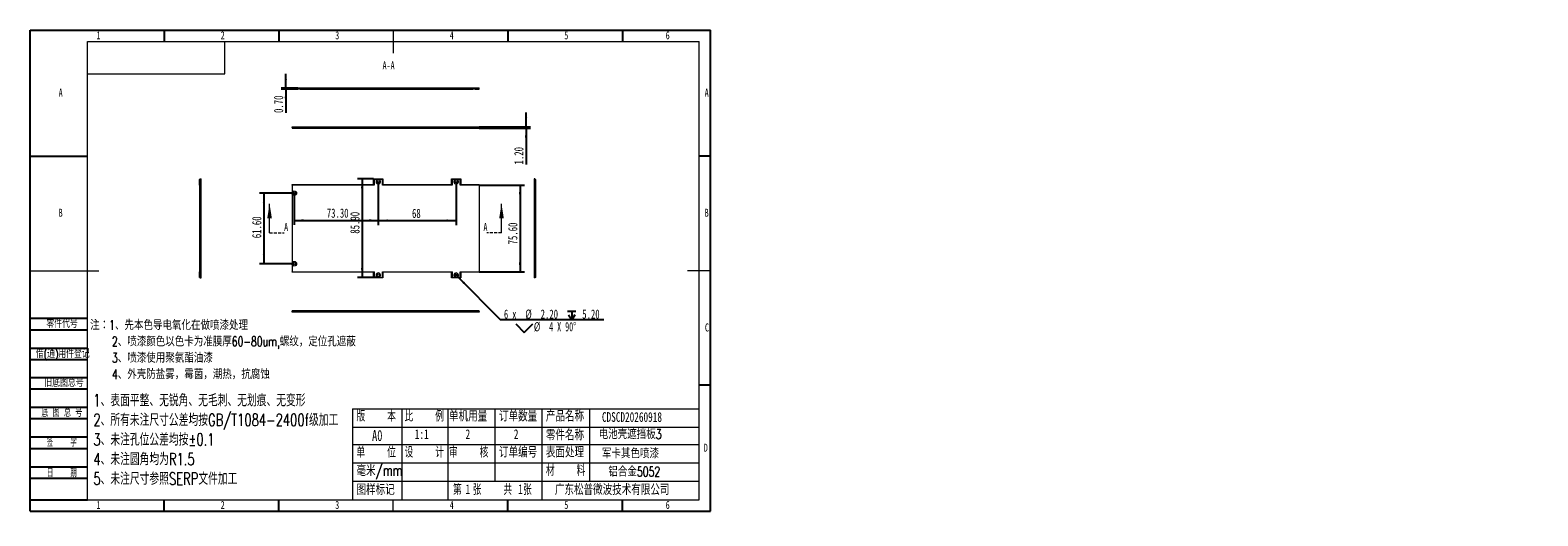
# Model space of a CAD drawing. Header units: millimetres. Extents: x 0 to 658, y -2 to 210.
import ezdxf

# ---------------------------------------------------------------- set-up
doc = ezdxf.new("R2010")
doc.units = ezdxf.units.MM
doc.linetypes.add('HIDDEN', pattern=[1.905, 1.27, -0.635])
doc.layers.add('图框', color=7, linetype='Continuous')
doc.layers.add('粗实线层', color=7, linetype='Continuous', lineweight=15)
doc.styles.add('SLDTEXTSTYLE0', font='TXT', dxfattribs={"width": 0.7})
doc.styles.add('SLDTEXTSTYLE1', font='TXT', dxfattribs={"width": 0.7, "bigfont": 'bigfont'})
doc.styles.add('SLDTEXTSTYLE2', font='TXT', dxfattribs={"width": 0.614286, "bigfont": 'bigfont'})
doc.styles.add('SLDTEXTSTYLE3', font='TXT', dxfattribs={"width": 0.566667, "bigfont": 'bigfont'})
doc.styles.add('SLDTEXTSTYLE4', font='TXT', dxfattribs={"width": 0.633333})
doc.styles.add('SLDTEXTSTYLE5', font='TXT', dxfattribs={"width": 0.642857})
doc.dimstyles.new('SLDDIMSTYLE0', dxfattribs={"dimtxt": 4, "dimasz": 4.08, "dimexe": 0, "dimexo": 0.0625, "dimgap": 1, "dimtad": 0, "dimtih": 1, "dimtoh": 1, "dimlfac": 2, "dimrnd": 1e-09, "dimzin": 4, "dimdsep": 46, "dimtxsty": 'SLDTEXTSTYLE0', "dimblk1": 'NONE', "dimsah": 1, "dimcen": 0, "dimadec": 0, "dimazin": 1, "dimtfac": 1, "dimtmove": 0, "dimatfit": 3, "dimldrblk": 'NONE', "dimfxl": 0, "dimfrac": 2, "dimtolj": 1, "dimtzin": 12, "dimarcsym": 0})
doc.dimstyles.new('SLDDIMSTYLE1', dxfattribs={"dimtxt": 4, "dimasz": 4.08, "dimexe": 0, "dimexo": 0.0625, "dimgap": 1, "dimtad": 2, "dimlfac": 2, "dimrnd": 1e-09, "dimzin": 4, "dimdsep": 46, "dimtxsty": 'SLDTEXTSTYLE0', "dimsah": 1, "dimcen": 0.09, "dimadec": 0, "dimazin": 1, "dimtfac": 1, "dimtofl": 0, "dimtmove": 0, "dimatfit": 3, "dimfxl": 0, "dimfrac": 2, "dimtolj": 1, "dimtzin": 12, "dimarcsym": 0})
doc.dimstyles.new('SLDDIMSTYLE2', dxfattribs={"dimtxt": 4, "dimasz": 4.08, "dimexe": 0, "dimexo": 0.0625, "dimgap": 1, "dimtad": 2, "dimlfac": 2, "dimrnd": 1e-09, "dimzin": 12, "dimdsep": 46, "dimtxsty": 'SLDTEXTSTYLE0', "dimsah": 1, "dimcen": 0.09, "dimadec": 0, "dimazin": 3, "dimtfac": 1, "dimtofl": 0, "dimtmove": 0, "dimatfit": 3, "dimfxl": 0, "dimfrac": 2, "dimtolj": 1, "dimtzin": 12, "dimarcsym": 0})
doc.dimstyles.new('SLDDIMSTYLE3', dxfattribs={"dimtxt": 4, "dimasz": 4.08, "dimexe": 0, "dimexo": 0.0625, "dimgap": 1, "dimtad": 2, "dimlfac": 2, "dimrnd": 1e-09, "dimzin": 4, "dimdsep": 46, "dimtxsty": 'SLDTEXTSTYLE0', "dimsah": 1, "dimcen": 0.09, "dimadec": 0, "dimazin": 1, "dimtfac": 1, "dimtmove": 0, "dimatfit": 0, "dimfxl": 0, "dimfrac": 2, "dimtolj": 1, "dimtzin": 12, "dimarcsym": 0})
doc.dimstyles.new('SLDDIMSTYLE4', dxfattribs={"dimtxt": 4, "dimasz": 4.08, "dimexe": 0, "dimexo": 0.0625, "dimgap": 1, "dimtad": 2, "dimlfac": 2, "dimrnd": 1e-09, "dimzin": 0, "dimdsep": 46, "dimtxsty": 'SLDTEXTSTYLE0', "dimsah": 1, "dimcen": 0.09, "dimadec": 0, "dimazin": 0, "dimtfac": 1, "dimtmove": 0, "dimatfit": 0, "dimfxl": 0, "dimfrac": 2, "dimtolj": 1, "dimtzin": 12, "dimarcsym": 0})

# ---------------------------------------------------------------- blocks, each defined once
blk = doc.blocks.new('SW_NOTE_0')
at = {"layer": '图框', "color": 0, "attachment_point": 1, "style": 'SLDTEXTSTYLE1'}
for s, insert, char_height in [('\\M+1928D\\M+181461\\M+18141\\M+190E6\\M+1967B\\M+19046导电氧\\M+189BB\\M+18DDD\\M+198F4喷\\M+18EBD处\\M+1979D', (0, 5.46), 4.2333), ('2\\M+18141喷\\M+18EBD颜\\M+19046\\M+188C8\\M+19046卡为\\M+18F79\\M+1968C\\M+18CFA60-80um,\\M+19786纹\\M+18143\\M+192E8\\M+188CA\\M+18D45\\M+18ED5\\M+195C1', (9.52, -1.69), 4.23333), ('3\\M+18141喷\\M+18EBD\\M+18E67\\M+19770\\M+1E3DA氨酯\\M+196FB\\M+18EBD', (9.52, -8.83), 4.2333), ('4\\M+18141\\M+18A4F壳\\M+19668盐雾\\M+18143霉\\M+18BDB\\M+18143\\M+192AA热\\M+18143\\M+18D52\\M+19585蚀', (9.52, -15.98), 4.2333)]:
    blk.add_mtext(s, dxfattribs=dict(at, insert=insert, char_height=char_height))
blk = doc.blocks.new('SW_NOTE_1')
at = {"layer": '图框', "color": 0, "attachment_point": 1, "style": 'SLDTEXTSTYLE1'}
for s, insert, char_height in [('1\\M+18141\\M+1955C\\M+196CA\\M+195BD\\M+190AE\\M+18141\\M+19DD9锐\\M+18A70\\M+18141\\M+19DD9\\M+196D1\\M+18E68\\M+18141\\M+19DD9划\\M+18DAD\\M+18141\\M+19DD9变\\M+18C60', (0, 6.82), 5.29167), ('2\\M+18141\\M+18F8A\\M+1974C\\M+196A2\\M+1928D\\M+18EDA\\M+190A1\\M+18CF6\\M+18DB7\\M+18BCF\\M+188C2GB/T1084-2400f级\\M+189C1\\M+18D48', (0, -1.73), 5.29167), ('3\\M+18141\\M+196A2\\M+1928D\\M+18D45\\M+188CA\\M+18CF6\\M+18DB7\\M+18BCF\\M+188C2\\M+1817D0.1', (0, -10.29), 5.2917), ('4\\M+18141\\M+196A2\\M+1928D圆\\M+18A70\\M+18BCF为R1.5', (0, -18.85), 5.2917), ('5\\M+18141\\M+196A2\\M+1928D\\M+18EDA\\M+190A1\\M+18E51\\M+18FC6SERP\\M+195B6\\M+18C8F\\M+189C1\\M+18D48', (0, -27.4), 5.2917)]:
    blk.add_mtext(s, dxfattribs=dict(at, insert=insert, char_height=char_height))
blk = doc.blocks.new('SW_SYMBOL_HOLE_DEPTH')
at = {"layer": '图框', "color": 0}
for p, q in [((0, 875), (800, 875)), ((100, 555), (400, 75)), ((400, 875), (400, 75)), ((700, 555), (400, 75))]:
    blk.add_line(p, q, dxfattribs=at)
blk = doc.blocks.new('SW_SYMBOL_HOLE_SINK')
at = {"layer": '图框', "color": 0}
for p, q in [((0, 875), (800, 75)), ((800, 75), (1600, 875))]:
    blk.add_line(p, q, dxfattribs=at)
blk = doc.blocks.new('_D')
at = {"layer": '图框'}
for p, q in [((185.25, 103.76), (186.66, 102.34)), ((186.66, 102.34), (205.24, 83.74)), ((205.24, 83.74), (250.36, 83.74))]:
    blk.add_line(p, q, dxfattribs=at)
blk.add_solid([(186.66, 102.34), (189.19, 99.1), (189.9, 99.81)], dxfattribs=at)
at = {"layer": '图框', "xscale": 0.004654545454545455, "yscale": 0.004654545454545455, "zscale": 0.004654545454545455}
for name, p in [('SW_SYMBOL_HOLE_DEPTH', (234.53, 83.22)), ('SW_SYMBOL_HOLE_SINK', (211.95, 77.72))]:
    blk.add_blockref(name, p, dxfattribs=at)
at = {"layer": '图框', "char_height": 4, "attachment_point": 1}
for s, insert, style in [('6 x', (206.83, 88.05), 'SLDTEXTSTYLE4'), ('%%c', (216.14, 88.05), 'SLDTEXTSTYLE0'), ('2.20', (222.82, 88.05), 'SLDTEXTSTYLE0'), ('5.20', (240.97, 88.05), 'SLDTEXTSTYLE0'), ('%%c', (219.87, 82.55), 'SLDTEXTSTYLE0'), ('4 X 90°', (226.54, 82.55), 'SLDTEXTSTYLE5')]:
    blk.add_mtext(s, dxfattribs=dict(at, insert=insert, style=style))
blk = doc.blocks.new('_NONE')
blk = doc.blocks.new('_D_1')
at = {"layer": '图框'}
for p, q in [((115.31, 138.85), (115.31, 124.98)), ((151.96, 143.85), (151.96, 124.98)), ((115.31, 126.98), (151.96, 126.98))]:
    blk.add_line(p, q, dxfattribs=at)
for points in [[(115.31, 126.98), (119.39, 126.47), (119.39, 127.48)], [(151.96, 126.98), (147.88, 127.48), (147.88, 126.47)]]:
    blk.add_solid(points, dxfattribs=at)
at = {"layer": '图框', "insert": (129.47, 132.13), "char_height": 4, "attachment_point": 1, "style": 'SLDTEXTSTYLE0'}
blk.add_mtext('73.30', dxfattribs=at)
blk = doc.blocks.new('_D_2')
at = {"layer": '图框'}
for p, q in [((151.96, 143.85), (151.96, 124.89)), ((185.96, 143.85), (185.96, 124.89)), ((151.96, 126.89), (185.96, 126.89))]:
    blk.add_line(p, q, dxfattribs=at)
for points in [[(151.96, 126.89), (156.04, 126.38), (156.04, 127.4)], [(185.96, 126.89), (181.88, 127.4), (181.88, 126.38)]]:
    blk.add_solid(points, dxfattribs=at)
at = {"layer": '图框', "insert": (166.68, 132.04), "char_height": 4, "attachment_point": 1, "style": 'SLDTEXTSTYLE0'}
blk.add_mtext('68', dxfattribs=at)
blk = doc.blocks.new('_D_3')
at = {"layer": '图框'}
for p, q in [((115.31, 138.85), (100.06, 138.85)), ((102.06, 138.85), (102.06, 108.05)), ((115.31, 108.05), (100.06, 108.05))]:
    blk.add_line(p, q, dxfattribs=at)
for points in [[(102.06, 138.85), (101.55, 134.77), (102.56, 134.77)], [(102.06, 108.05), (102.56, 112.13), (101.55, 112.13)]]:
    blk.add_solid(points, dxfattribs=at)
at = {"layer": '图框', "insert": (96.9, 119.19), "char_height": 4, "attachment_point": 1, "rotation": 90, "style": 'SLDTEXTSTYLE0'}
blk.add_mtext('61.60', dxfattribs=at)
blk = doc.blocks.new('_D_4')
at = {"layer": '图框'}
for p, q in [((149.91, 145.05), (142.9, 145.05)), ((144.9, 145.05), (144.9, 102.1)), ((152.27, 102.1), (142.9, 102.1))]:
    blk.add_line(p, q, dxfattribs=at)
for points in [[(144.9, 145.05), (144.4, 140.97), (145.41, 140.97)], [(144.9, 102.1), (145.41, 106.18), (144.4, 106.18)]]:
    blk.add_solid(points, dxfattribs=at)
at = {"layer": '图框', "insert": (139.75, 121.16), "char_height": 4, "attachment_point": 1, "rotation": 90, "style": 'SLDTEXTSTYLE0'}
blk.add_mtext('85.90', dxfattribs=at)
blk = doc.blocks.new('_D_5')
at = {"layer": '图框'}
for p, q in [((195.96, 142.35), (215.83, 142.35)), ((213.83, 142.35), (213.83, 104.55)), ((195.96, 104.55), (215.83, 104.55))]:
    blk.add_line(p, q, dxfattribs=at)
for points in [[(213.83, 142.35), (213.32, 138.27), (214.34, 138.27)], [(213.83, 104.55), (214.34, 108.63), (213.32, 108.63)]]:
    blk.add_solid(points, dxfattribs=at)
at = {"layer": '图框', "insert": (208.68, 116.48), "char_height": 4, "attachment_point": 1, "rotation": 90, "style": 'SLDTEXTSTYLE0'}
blk.add_mtext('75.60', dxfattribs=at)
blk = doc.blocks.new('_D_6')
at = {"layer": '图框'}
for p, q in [((216.47, 167.75), (216.47, 174.1)), ((195.96, 167.75), (218.47, 167.75)), ((195.96, 167.15), (218.47, 167.15)), ((216.47, 167.75), (216.47, 167.15)), ((216.47, 167.15), (216.47, 151.38))]:
    blk.add_line(p, q, dxfattribs=at)
for points in [[(216.47, 167.75), (216.98, 171.83), (215.96, 171.83)], [(216.47, 167.15), (215.96, 163.07), (216.98, 163.07)]]:
    blk.add_solid(points, dxfattribs=at)
at = {"layer": '图框', "insert": (211.31, 151.38), "char_height": 4, "attachment_point": 1, "rotation": 90, "style": 'SLDTEXTSTYLE0'}
blk.add_mtext('1.20', dxfattribs=at)
blk = doc.blocks.new('_D_7')
at = {"layer": '图框'}
for p, q in [((111.58, 184.61), (111.58, 190.96)), ((116.81, 184.61), (109.58, 184.61)), ((111.58, 184.61), (111.58, 184.26)), ((114.31, 184.26), (109.58, 184.26)), ((111.58, 184.26), (111.58, 173.86))]:
    blk.add_line(p, q, dxfattribs=at)
for points in [[(111.58, 184.61), (112.09, 188.69), (111.07, 188.69)], [(111.58, 184.26), (111.07, 180.18), (112.09, 180.18)]]:
    blk.add_solid(points, dxfattribs=at)
at = {"layer": '图框', "insert": (106.43, 173.86), "char_height": 4, "attachment_point": 1, "rotation": 90, "style": 'SLDTEXTSTYLE0'}
blk.add_mtext('0.70', dxfattribs=at)

msp = doc.modelspace()

# ---------------------------------------------------------------- hatches: boundary and pattern name
at = {"linetype": 'Continuous', "lineweight": 0}
h = msp.add_hatch(dxfattribs=at)
h.set_pattern_fill('ANSI31', angle=3e-322, style=0)
h.paths.add_polyline_path([(114.3051, 184.2608), (116.8051, 184.2608), (116.8051, 184.6108), (194.3051, 184.6108), (194.3051, 184.2608), (195.9551, 184.2608), (195.9551, 184.8608), (114.3051, 184.8608)], flags=0)

# ---------------------------------------------------------------- linework, layer by layer
at = {"color": 7, "linetype": 'Continuous', "lineweight": 15}
for p, q in [((114.3051, 184.8608), (195.9551, 184.8608)), ((114.3051, 184.8608), (114.3051, 184.2608)), ((194.3051, 184.6108), (116.8051, 184.6108)), ((116.8051, 184.2608), (116.8051, 184.6108)), ((117.8051, 184.6108), (117.8051, 184.2608)), ((193.3051, 184.2608), (193.3051, 184.6108)), ((194.3051, 184.6108), (194.3051, 184.2608)), ((195.9551, 184.2608), (195.9551, 184.8608)), ((114.3051, 184.2608), (116.8051, 184.2608)), ((117.8051, 184.2608), (116.8051, 184.2608)), ((117.8051, 184.2608), (193.3051, 184.2608)), ((194.3051, 184.2608), (193.3051, 184.2608)), ((194.3051, 184.2608), (195.9551, 184.2608)), ((114.3051, 167.504), (114.3051, 167.754)), ((114.3051, 167.754), (150.1551, 167.754)), ((149.9051, 167.504), (114.3051, 167.504)), ((114.3051, 167.504), (114.3051, 167.154)), ((114.3051, 167.154), (149.9051, 167.154)), ((150.1551, 167.754), (149.9051, 167.504)), ((154.0051, 167.504), (149.9051, 167.504)), ((149.9051, 167.504), (149.9051, 167.154)), ((149.9051, 167.154), (154.0051, 167.154)), ((150.1551, 167.754), (151.6429, 167.754)), ((152.2674, 167.754), (153.7551, 167.754)), ((153.7551, 167.754), (154.0051, 167.504)), ((153.7551, 167.754), (184.1551, 167.754)), ((154.0051, 167.504), (154.0051, 167.154)), ((183.9051, 167.504), (154.0051, 167.504)), ((154.0051, 167.154), (183.9051, 167.154)), ((184.1551, 167.754), (183.9051, 167.504)), ((183.9051, 167.504), (183.9051, 167.154)), ((188.0051, 167.504), (183.9051, 167.504)), ((183.9051, 167.154), (188.0051, 167.154)), ((184.1551, 167.754), (185.6429, 167.754)), ((186.2674, 167.754), (187.7551, 167.754)), ((187.7551, 167.754), (188.0051, 167.504)), ((187.7551, 167.754), (195.9551, 167.754)), ((188.0051, 167.504), (188.0051, 167.154)), ((195.9551, 167.504), (188.0051, 167.504)), ((188.0051, 167.154), (195.9551, 167.154)), ((195.9551, 167.754), (195.9551, 167.504)), ((195.9551, 167.504), (195.9551, 167.154)), ((73.9836, 144.7981), (74.2336, 145.0481)), ((73.9836, 142.3481), (73.9836, 144.7981)), ((74.2336, 145.0481), (74.2336, 142.5981)), ((74.2336, 145.0481), (74.5836, 145.0481)), ((74.5836, 142.5981), (74.5836, 145.0481)), ((150.1551, 144.7981), (149.9051, 145.0481)), ((149.9051, 145.0481), (154.0051, 145.0481)), ((149.9051, 142.5981), (149.9051, 145.0481)), ((151.6429, 144.7981), (150.1551, 144.7981)), ((150.1551, 144.7981), (150.1551, 142.3481)), ((153.7551, 144.7981), (152.2674, 144.7981)), ((153.7551, 144.7981), (154.0051, 145.0481)), ((153.7551, 142.3481), (153.7551, 144.7981)), ((154.0051, 145.0481), (154.0051, 142.5981)), ((184.1551, 144.7981), (183.9051, 145.0481)), ((183.9051, 145.0481), (188.0051, 145.0481)), ((183.9051, 142.5981), (183.9051, 145.0481)), ((185.6429, 144.7981), (184.1551, 144.7981)), ((184.1551, 144.7981), (184.1551, 142.3481)), ((187.7551, 144.7981), (186.2674, 144.7981)), ((187.7551, 144.7981), (188.0051, 145.0481)), ((187.7551, 142.3481), (187.7551, 144.7981)), ((188.0051, 145.0481), (188.0051, 142.5981)), ((220.2901, 145.0481), (219.9401, 145.0481)), ((219.9401, 145.0481), (219.9401, 142.5981)), ((220.2901, 142.5981), (220.2901, 145.0481)), ((220.5401, 144.7981), (220.2901, 145.0481)), ((220.5401, 144.7981), (220.5401, 142.3481)), ((74.2336, 142.5981), (73.9836, 142.3481)), ((73.9836, 142.3481), (73.9836, 104.5481)), ((74.2336, 142.5981), (74.5836, 142.5981)), ((74.5836, 104.2981), (74.5836, 142.5981)), ((114.3051, 142.5981), (149.9051, 142.5981)), ((114.3051, 142.3481), (114.3051, 142.5981)), ((114.3051, 142.3481), (114.3051, 138.8481)), ((150.1551, 142.3481), (114.3051, 142.3481)), ((114.3051, 138.8481), (114.3051, 108.0481)), ((150.1551, 142.3481), (149.9051, 142.5981)), ((153.7551, 142.3481), (154.0051, 142.5981)), ((184.1551, 142.3481), (153.7551, 142.3481)), ((154.0051, 142.5981), (183.9051, 142.5981)), ((184.1551, 142.3481), (183.9051, 142.5981)), ((187.7551, 142.3481), (188.0051, 142.5981)), ((195.9551, 142.3481), (187.7551, 142.3481)), ((188.0051, 142.5981), (195.9551, 142.5981)), ((195.9551, 142.5981), (195.9551, 142.3481)), ((195.9551, 142.3481), (195.9551, 104.5481)), ((219.9401, 142.5981), (219.9401, 104.2981)), ((220.2901, 142.5981), (219.9401, 142.5981)), ((220.5401, 142.3481), (220.2901, 142.5981)), ((220.5401, 142.3481), (220.5401, 138.8481)), ((220.5401, 138.8481), (220.5401, 108.0481)), ((114.3051, 108.0481), (114.3051, 104.5481)), ((220.5401, 108.0481), (220.5401, 104.5481)), ((73.9836, 104.5481), (74.2336, 104.2981)), ((73.9836, 102.0981), (73.9836, 104.5481)), ((73.9836, 102.0981), (74.2336, 101.8481)), ((74.2336, 104.2981), (74.5836, 104.2981)), ((74.2336, 104.2981), (74.2336, 101.8481)), ((74.2336, 101.8481), (74.5836, 101.8481)), ((74.5836, 101.8481), (74.5836, 104.2981)), ((114.3051, 104.5481), (150.1551, 104.5481)), ((114.3051, 104.2981), (114.3051, 104.5481)), ((149.9051, 104.2981), (114.3051, 104.2981)), ((150.1551, 104.5481), (149.9051, 104.2981)), ((149.9051, 101.8481), (149.9051, 104.2981)), ((150.1551, 102.0981), (149.9051, 101.8481)), ((154.0051, 101.8481), (149.9051, 101.8481)), ((150.1551, 104.5481), (150.1551, 102.0981)), ((150.1551, 102.0981), (151.6429, 102.0981)), ((152.2674, 102.0981), (153.7551, 102.0981)), ((153.7551, 104.5481), (184.1551, 104.5481)), ((153.7551, 102.0981), (153.7551, 104.5481)), ((153.7551, 104.5481), (154.0051, 104.2981)), ((153.7551, 102.0981), (154.0051, 101.8481)), ((154.0051, 104.2981), (154.0051, 101.8481)), ((183.9051, 104.2981), (154.0051, 104.2981)), ((184.1551, 104.5481), (183.9051, 104.2981)), ((183.9051, 101.8481), (183.9051, 104.2981)), ((184.1551, 102.0981), (183.9051, 101.8481)), ((188.0051, 101.8481), (183.9051, 101.8481)), ((184.1551, 104.5481), (184.1551, 102.0981)), ((184.1551, 102.0981), (185.6429, 102.0981)), ((186.2674, 102.0981), (187.7551, 102.0981)), ((187.7551, 102.0981), (187.7551, 104.5481)), ((187.7551, 104.5481), (188.0051, 104.2981)), ((187.7551, 104.5481), (195.9551, 104.5481)), ((187.7551, 102.0981), (188.0051, 101.8481)), ((188.0051, 104.2981), (188.0051, 101.8481)), ((195.9551, 104.2981), (188.0051, 104.2981)), ((195.9551, 104.5481), (195.9551, 104.2981)), ((220.2901, 104.2981), (219.9401, 104.2981)), ((219.9401, 104.2981), (219.9401, 101.8481)), ((220.2901, 101.8481), (219.9401, 101.8481)), ((220.2901, 104.2981), (220.5401, 104.5481)), ((220.2901, 101.8481), (220.2901, 104.2981)), ((220.5401, 102.0981), (220.2901, 101.8481)), ((220.5401, 104.5481), (220.5401, 102.0981)), ((114.3051, 87.1592), (114.3051, 87.5092)), ((149.9051, 87.5092), (114.3051, 87.5092)), ((114.3051, 87.1592), (149.9051, 87.1592)), ((114.3051, 86.9092), (114.3051, 87.1592)), ((150.1551, 86.9092), (114.3051, 86.9092)), ((154.0051, 87.5092), (149.9051, 87.5092)), ((149.9051, 87.1592), (149.9051, 87.5092)), ((149.9051, 87.1592), (154.0051, 87.1592)), ((150.1551, 86.9092), (149.9051, 87.1592)), ((151.6429, 86.9092), (150.1551, 86.9092)), ((153.7551, 86.9092), (152.2674, 86.9092)), ((153.7551, 86.9092), (154.0051, 87.1592)), ((184.1551, 86.9092), (153.7551, 86.9092)), ((154.0051, 87.1592), (154.0051, 87.5092)), ((183.9051, 87.5092), (154.0051, 87.5092)), ((154.0051, 87.1592), (183.9051, 87.1592)), ((188.0051, 87.5092), (183.9051, 87.5092)), ((183.9051, 87.1592), (183.9051, 87.5092)), ((183.9051, 87.1592), (188.0051, 87.1592)), ((184.1551, 86.9092), (183.9051, 87.1592)), ((185.6429, 86.9092), (184.1551, 86.9092)), ((187.7551, 86.9092), (186.2674, 86.9092)), ((187.7551, 86.9092), (188.0051, 87.1592)), ((195.9551, 86.9092), (187.7551, 86.9092)), ((188.0051, 87.1592), (188.0051, 87.5092)), ((195.9551, 87.5092), (188.0051, 87.5092)), ((188.0051, 87.1592), (195.9551, 87.1592)), ((195.9551, 87.1592), (195.9551, 87.5092)), ((195.9551, 87.1592), (195.9551, 86.9092))]:
    msp.add_line(p, q, dxfattribs=at)
at = {"color": 7, "linetype": 'Continuous', "lineweight": 0}
for p, q in [((104.5071, 121.5183), (104.5071, 134.2183)), ((205.7531, 121.5183), (205.7531, 134.2183))]:
    msp.add_line(p, q, dxfattribs=at)
at = {"color": 7, "linetype": 'HIDDEN', "lineweight": 0}
for p, q in [((104.5071, 121.5183), (110.8571, 121.5183)), ((205.7531, 121.5183), (199.4031, 121.5183))]:
    msp.add_line(p, q, dxfattribs=at)
at = {"color": 7, "linetype": 'Continuous', "lineweight": 15}
for centre, radius in [((115.3051, 138.8481), 1), ((115.3051, 138.8481), 0.55), ((151.9551, 143.8481), 0.55), ((185.9551, 143.8481), 0.55), ((115.3051, 108.0481), 1), ((115.3051, 108.0481), 0.55), ((151.9551, 103.0481), 0.55), ((185.9551, 103.0481), 0.55)]:
    msp.add_circle(centre, radius, dxfattribs=at)
for centre, start, end in [((151.9551, 143.8481), 108.1948723, 71.8051277), ((185.9551, 143.8481), 108.1948723, 71.8051277), ((151.9551, 103.0481), 288.1948723, 251.8051277), ((185.9551, 103.0481), 288.1948723, 251.8051277)]:
    msp.add_arc(centre, 1, start, end, dxfattribs=at)
for points in [[(151.6429, 167.754), (151.746, 167.7374), (151.8497, 167.729), (152.0585, 167.7289), (152.1642, 167.7374), (152.2674, 167.754)], [(185.6429, 167.754), (185.746, 167.7374), (185.8497, 167.729), (186.0585, 167.7289), (186.1642, 167.7374), (186.2674, 167.754)], [(152.2674, 144.7981), (152.1643, 144.8146), (152.0605, 144.8231), (151.8518, 144.8232), (151.7461, 144.8147), (151.6429, 144.7981)], [(186.2674, 144.7981), (186.1643, 144.8146), (186.0605, 144.8231), (185.8518, 144.8232), (185.7461, 144.8147), (185.6429, 144.7981)], [(151.6429, 102.0981), (151.746, 102.0816), (151.8497, 102.0732), (152.0585, 102.0731), (152.1642, 102.0816), (152.2674, 102.0981)], [(185.6429, 102.0981), (185.746, 102.0816), (185.8497, 102.0732), (186.0585, 102.0731), (186.1642, 102.0816), (186.2674, 102.0981)], [(152.2674, 86.9092), (152.1643, 86.9257), (152.0605, 86.9341), (151.8518, 86.9342), (151.7461, 86.9257), (151.6429, 86.9092)], [(186.2674, 86.9092), (186.1643, 86.9257), (186.0605, 86.9341), (185.8518, 86.9342), (185.7461, 86.9257), (185.6429, 86.9092)]]:
    msp.add_open_spline(points, degree=3, knots=[0, 0, 0, 0, 0.5, 0.5, 1, 1, 1, 1], dxfattribs=at)
at = {"color": 7, "linetype": 'Continuous', "lineweight": 0}
for points in [[(104.5071, 134.2183), (103.4911, 127.8683), (105.5231, 127.8683)], [(205.7531, 134.2183), (204.7371, 127.8683), (206.7691, 127.8683)]]:
    msp.add_solid(points, dxfattribs=at)
at = {"layer": '图框'}
for p, q in [((0, 0), (0, 210)), ((0, 210), (297, 210)), ((58.5, 210), (58.5, 205)), ((108.5, 210), (108.5, 205)), ((208.5, 210), (208.5, 205)), ((258.5, 210), (258.5, 205)), ((297, 0), (297, 210)), ((0, 155), (25, 155)), ((297, 155), (292, 155)), ((0, 84.2206), (25, 84.2206)), ((0, 79.2206), (25, 79.2206)), ((0, 71.2206), (25, 71.2206)), ((0, 66.2206), (25, 66.2206)), ((0, 58.43), (25, 58.43)), ((0, 53.43), (25, 53.43)), ((297, 55), (292, 55)), ((0, 45.43), (25, 45.43)), ((0, 40.43), (25, 40.43)), ((0, 32.43), (25, 32.43)), ((0, 27.43), (25, 27.43)), ((0, 19.43), (25, 19.43)), ((0, 14.43), (25, 14.43)), ((0, 5), (25, 5)), ((0, 0), (297, 0)), ((58.5, 0), (58.5, 5)), ((108.5, 0), (108.5, 5)), ((208.5, 0), (208.5, 5)), ((258.5, 0), (258.5, 5))]:
    msp.add_line(p, q, dxfattribs=at)
at = {"layer": '图框', "linetype": 'Continuous', "lineweight": 15}
for p, q in [((25, 5), (25, 205)), ((25, 205), (292, 205)), ((292, 5), (292, 205))]:
    msp.add_line(p, q, dxfattribs=at)
at = {"layer": '图框', "lineweight": 15}
for p, q in [((158.5, 210), (158.5, 200)), ((0, 105), (30, 105)), ((297, 105), (287, 105)), ((140.6855, 44.6376), (140.6855, 5)), ((140.6855, 44.6376), (292, 44.6376)), ((162.2134, 44.6376), (162.2134, 5)), ((182.3168, 44.6376), (182.3168, 5)), ((202.7866, 44.6376), (202.7866, 13.2072)), ((223.3713, 44.6376), (223.3713, 5)), ((244.1827, 44.6376), (244.1827, 13.2072)), ((140.6855, 36.639), (292, 36.639)), ((140.6855, 29.162), (292, 29.162)), ((140.6855, 21.1634), (292, 21.1634)), ((140.6855, 13.2072), (292, 13.2072)), ((25, 5), (292, 5)), ((158.5, 0), (158.5, 5))]:
    msp.add_line(p, q, dxfattribs=at)
at = {"layer": '粗实线层'}
for p, q in [((85, 191), (85, 205)), ((25, 191), (85, 191))]:
    msp.add_line(p, q, dxfattribs=at)

# ---------------------------------------------------------------- block references
at = {"layer": '图框'}
for name, p in [('SW_NOTE_0', (26.1719, 77.9256)), ('SW_NOTE_1', (27.572, 44.2672))]:
    msp.add_blockref(name, p, dxfattribs=at)

# ---------------------------------------------------------------- texts
at = {"color": 7, "linetype": 'Continuous', "char_height": 3.5, "attachment_point": 1, "style": 'SLDTEXTSTYLE0'}
for insert in [(110.8571, 125.8503), (197.8747, 125.8503)]:
    msp.add_mtext('A', dxfattribs=dict(at, insert=insert))
at = {"layer": '图框'}
for s, insert, char_height, attachment_point, style in [('1', (29.7944, 209.4973), 3.5, 2, 'SLDTEXTSTYLE0'), ('2', (84.0444, 209.4973), 3.5, 2, 'SLDTEXTSTYLE0'), ('3', (134.0444, 209.4973), 3.5, 2, 'SLDTEXTSTYLE0'), ('4', (184.0444, 209.4973), 3.5, 2, 'SLDTEXTSTYLE0'), ('5', (234.0444, 209.4973), 3.5, 2, 'SLDTEXTSTYLE0'), ('6', (278.2969, 209.4973), 3.5, 2, 'SLDTEXTSTYLE0'), ('A-A', (156.4572, 196.3969), 3.5, 2, 'SLDTEXTSTYLE0'), ('A', (13.3203, 184.4973), 3.5, 2, 'SLDTEXTSTYLE0'), ('A', (295.3203, 184.4973), 3.5, 2, 'SLDTEXTSTYLE0'), ('B', (13.3203, 132.0551), 3.5, 2, 'SLDTEXTSTYLE0'), ('B', (295.3203, 132.0551), 3.5, 2, 'SLDTEXTSTYLE0'), ('\\M+197EB\\M+18C8F\\M+191E3\\M+18D86', (7.0836, 83.5791), 3.5, 1, 'SLDTEXTSTYLE1'), ('C', (295.4273, 81.9973), 3.5, 2, 'SLDTEXTSTYLE0'), ('\\M+18ED8(\\M+192CA)\\M+19770\\M+18C8F\\M+1936F记', (2.4961, 70.4725), 3.5, 1, 'SLDTEXTSTYLE1'), ('\\M+18B8C\\M+192EA图总\\M+18D86', (6.1941, 57.8238), 3.5, 1, 'SLDTEXTSTYLE1'), ('\\M+192EA 图 总 \\M+18D86', (4.9472, 44.7655), 3.5, 1, 'SLDTEXTSTYLE2'), ('\\M+194C5    \\M+1967B', (142.4579, 43.9381), 4.7625, 1, 'SLDTEXTSTYLE3'), ('\\M+194E4    \\M+197E1', (163.4408, 43.9381), 4.7625, 1, 'SLDTEXTSTYLE3'), ('单\\M+18AF7\\M+19770\\M+197CA', (182.8424, 43.9381), 4.7625, 1, 'SLDTEXTSTYLE1'), ('订单\\M+19094\\M+197CA', (204.6632, 43.9381), 4.7625, 1, 'SLDTEXTSTYLE1'), ('产\\M+19569\\M+196BC\\M+18FCC', (225.1182, 43.9381), 4.7625, 1, 'SLDTEXTSTYLE1'), ('CDSCD20260918', (249.5969, 43.2572), 4.233333, 1, 'SLDTEXTSTYLE0'), ('A0', (149.2386, 35.4493), 4.7625, 1, 'SLDTEXTSTYLE0'), ('1:1', (167.9043, 35.7695), 4.23333, 1, 'SLDTEXTSTYLE0'), ('2', (190.0642, 35.7695), 4.2333, 1, 'SLDTEXTSTYLE0'), ('2', (211.1242, 35.7695), 4.2333, 1, 'SLDTEXTSTYLE0'), ('\\M+197EB\\M+18C8F\\M+196BC\\M+18FCC', (225.127, 35.6872), 4.7625, 1, 'SLDTEXTSTYLE1'), ('电\\M+19272壳\\M+18ED5挡\\M+194C23', (248.1858, 35.7695), 4.233333, 1, 'SLDTEXTSTYLE1'), ('签    \\M+18E9A', (13.8097, 31.7635), 3.5, 2, 'SLDTEXTSTYLE3'), ('单    \\M+188CA', (142.4667, 28.2085), 4.7625, 1, 'SLDTEXTSTYLE3'), ('设    计', (163.4408, 28.2085), 4.7625, 1, 'SLDTEXTSTYLE3'), ('审    \\M+18A6A', (182.8336, 28.2085), 4.7625, 1, 'SLDTEXTSTYLE3'), ('订单编\\M+18D86', (204.6543, 28.2085), 4.7625, 1, 'SLDTEXTSTYLE1'), ('\\M+1955C\\M+196CA处\\M+1979D', (225.127, 28.2085), 4.7625, 1, 'SLDTEXTSTYLE1'), ('军卡\\M+191B4\\M+19046喷\\M+18EBD', (249.5969, 27.3704), 4.233333, 1, 'SLDTEXTSTYLE1'), ('D', (294.9297, 29.4973), 3.5, 2, 'SLDTEXTSTYLE0'), ('\\M+19F7C\\M+195C4/mm', (142.4667, 20.1883), 4.7625, 1, 'SLDTEXTSTYLE1'), ('\\M+18DDE    \\M+197BF', (225.127, 20.2203), 4.7625, 1, 'SLDTEXTSTYLE3'), ('铝\\M+18D87\\M+18BE05052', (252.4191, 19.405), 4.233333, 1, 'SLDTEXTSTYLE1'), ('\\M+193FA    \\M+18AFA', (13.8097, 18.4135), 3.5, 2, 'SLDTEXTSTYLE3'), ('图样标记', (142.4667, 11.8647), 4.7625, 1, 'SLDTEXTSTYLE1'), ('\\M+191E6  张    \\M+18BA4  张', (184.597, 11.8647), 4.7625, 1, 'SLDTEXTSTYLE3'), ('1', (190.0642, 11.7246), 4.2333, 1, 'SLDTEXTSTYLE0'), ('1', (213.0155, 11.7246), 4.2333, 1, 'SLDTEXTSTYLE0'), ('\\M+19BF6东\\M+18FBC\\M+19581\\M+194F7\\M+19467\\M+18B5A术\\M+1974C\\M+18CC0\\M+18CF6\\M+18E69', (229.0633, 11.8647), 4.7625, 1, 'SLDTEXTSTYLE1'), ('1', (29.7944, 4.4973), 3.5, 2, 'SLDTEXTSTYLE0'), ('2', (84.0444, 4.4973), 3.5, 2, 'SLDTEXTSTYLE0'), ('3', (134.0444, 4.4973), 3.5, 2, 'SLDTEXTSTYLE0'), ('4', (184.0444, 4.4973), 3.5, 2, 'SLDTEXTSTYLE0'), ('5', (234.0444, 4.4973), 3.5, 2, 'SLDTEXTSTYLE0'), ('6', (278.2969, 4.4973), 3.5, 2, 'SLDTEXTSTYLE0')]:
    msp.add_mtext(s, dxfattribs=dict(at, insert=insert, char_height=char_height, attachment_point=attachment_point, style=style))

# ---------------------------------------------------------------- dimensions: what is measured, and where the dimension line sits
for base, p1, p2, dimstyle, picture, middle in [((111.5818, 184.2608), (116.8051, 184.6108), (114.3051, 184.2608), 'SLDDIMSTYLE4', '_D_7', (111.5818, 178.5145)), ((216.4673, 167.154), (195.9551, 167.754), (195.9551, 167.154), 'SLDDIMSTYLE3', '_D_6', (216.4673, 156.0399)), ((144.9048, 102.0981), (149.9051, 145.0481), (152.2674, 102.0981), 'SLDDIMSTYLE1', '_D_4', (144.9048, 126.9757)), ((102.0551, 108.0481), (115.3051, 138.8481), (115.3051, 108.0481), 'SLDDIMSTYLE1', '_D_3', (102.0551, 125.0076)), ((213.8329, 104.5481), (195.9551, 142.3481), (195.9551, 104.5481), 'SLDDIMSTYLE1', '_D_5', (213.8329, 122.2949))]:
    dim = msp.add_linear_dim(base=base, p1=p1, p2=p2, angle=90, dimstyle=dimstyle, dxfattribs=at)
    dim.commit()
    dim.dimension.update_dxf_attribs({"geometry": picture, "text_midpoint": middle, "dimtype": 160})
for base, p1, p2, dimstyle, picture, middle in [((151.9551, 126.9757), (115.3051, 138.8481), (151.9551, 143.8481), 'SLDDIMSTYLE1', '_D_1', (135.2911, 126.9757)), ((185.9551, 126.8873), (151.9551, 143.8481), (185.9551, 143.8481), 'SLDDIMSTYLE2', '_D_2', (169.0098, 126.8873))]:
    dim = msp.add_linear_dim(base=base, p1=p1, p2=p2, dimstyle=dimstyle, dxfattribs=at)
    dim.commit()
    dim.dimension.update_dxf_attribs({"geometry": picture, "text_midpoint": middle, "dimtype": 160})
dim = msp.add_diameter_dim_2p(p1=(185.2483, 103.7556), p2=(186.6619, 102.3407), text='6 x <> {\\fGDT;x} 5.20\\P{\\fGDT;w}%%c 4 X 90°\\P', dimstyle='SLDDIMSTYLE0', dxfattribs=at)
dim.commit()
dim.dimension.update_dxf_attribs({"geometry": '_D', "text_midpoint": (228.5965, 82.896), "dimtype": 163})

doc.saveas('drawing.dxf')
